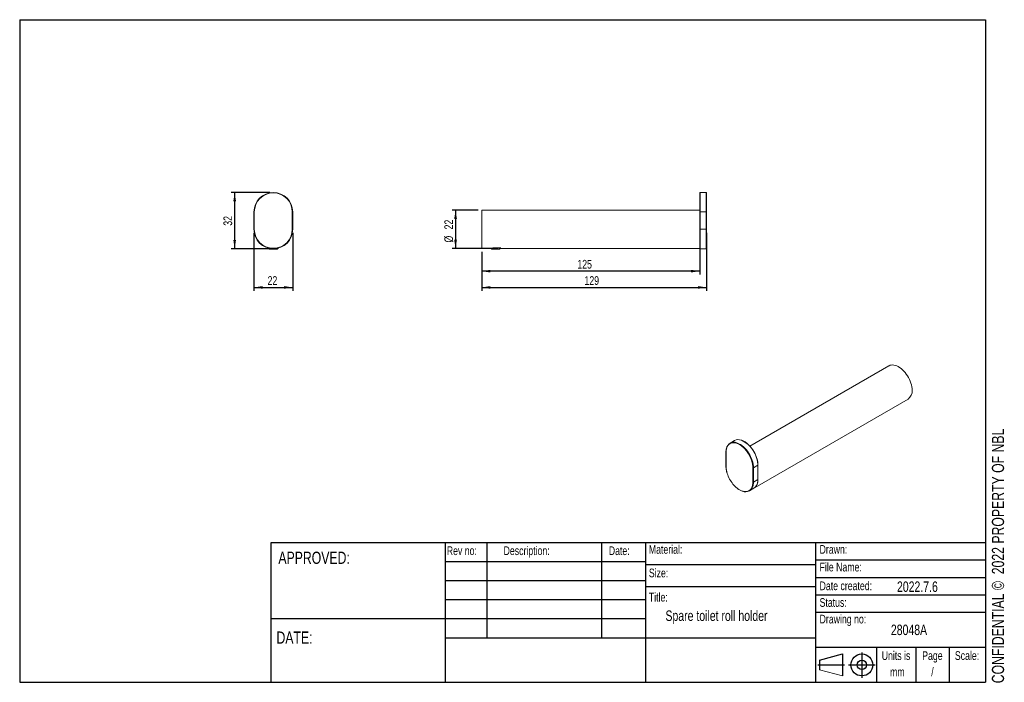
# Model space of a CAD drawing. Header units: millimetres. Extents: x 10 to 293, y 9 to 199.
import ezdxf

# ---------------------------------------------------------------- set-up
doc = ezdxf.new("R2010")
doc.units = ezdxf.units.MM
doc.layers.add('注释', color=7, linetype='Continuous')
doc.styles.add('SLDTEXTSTYLE0', font='TXT', dxfattribs={"width": 0.75})
doc.dimstyles.new('SLDDIMSTYLE0', dxfattribs={"dimtxt": 2.5, "dimasz": 2.5, "dimexe": 0, "dimexo": 0.0625, "dimtad": 1, "dimdec": 0, "dimlfac": 2, "dimrnd": 1e-09, "dimzin": 12, "dimdsep": 46, "dimtxsty": 'SLDTEXTSTYLE0', "dimsah": 1, "dimcen": 0.09, "dimadec": 0, "dimazin": 3, "dimtfac": 1, "dimtdec": 0, "dimtofl": 0, "dimtmove": 0, "dimatfit": 3, "dimfxl": 0, "dimfrac": 2, "dimtolj": 1, "dimtzin": 12, "dimarcsym": 0})
doc.dimstyles.new('SLDDIMSTYLE1', dxfattribs={"dimtxt": 2.5, "dimasz": 2.5, "dimexe": 0, "dimexo": 0.0625, "dimtad": 1, "dimdec": 3, "dimlfac": 2, "dimrnd": 1e-09, "dimzin": 12, "dimdsep": 46, "dimtxsty": 'SLDTEXTSTYLE0', "dimsah": 1, "dimcen": 0.09, "dimadec": 0, "dimazin": 3, "dimtfac": 1, "dimtdec": 3, "dimtofl": 0, "dimtmove": 0, "dimatfit": 3, "dimfxl": 0, "dimfrac": 2, "dimtolj": 1, "dimtzin": 12, "dimarcsym": 0})

# ---------------------------------------------------------------- blocks, each defined once
blk = doc.blocks.new('_D')
at = {"layer": '注释', "color": 7}
for p, q in [((81.87, 149.57), (70.78, 149.57)), ((71.78, 149.57), (71.78, 133.47)), ((81.87, 133.47), (70.78, 133.47))]:
    blk.add_line(p, q, dxfattribs=at)
for points in [[(71.78, 149.57), (71.4, 147.07), (72.17, 147.07)], [(71.78, 133.47), (72.17, 135.97), (71.4, 135.97)]]:
    blk.add_solid(points, dxfattribs=at)
at = {"layer": '注释', "color": 7, "insert": (68.56, 140.05), "char_height": 2.5, "attachment_point": 1, "rotation": 90, "style": 'SLDTEXTSTYLE0'}
blk.add_mtext('32', dxfattribs=at)
blk = doc.blocks.new('_D_1')
at = {"layer": '注释', "color": 7}
for p, q in [((77.32, 138.02), (77.32, 121.36)), ((88.42, 138.02), (88.42, 121.36)), ((77.32, 122.36), (88.42, 122.36))]:
    blk.add_line(p, q, dxfattribs=at)
for points in [[(77.32, 122.36), (79.82, 121.97), (79.82, 122.74)], [(88.42, 122.36), (85.92, 122.74), (85.92, 121.97)]]:
    blk.add_solid(points, dxfattribs=at)
at = {"layer": '注释', "color": 7, "insert": (81.22, 125.58), "char_height": 2.5, "attachment_point": 1, "style": 'SLDTEXTSTYLE0'}
blk.add_mtext('22', dxfattribs=at)
blk = doc.blocks.new('_D_2')
at = {"layer": '注释', "color": 7}
for p, q in [((141.64, 144.52), (134.13, 144.52)), ((135.13, 144.52), (135.13, 133.52)), ((147.26, 133.52), (134.13, 133.52))]:
    blk.add_line(p, q, dxfattribs=at)
for points in [[(135.13, 144.52), (134.75, 142.02), (135.52, 142.02)], [(135.13, 133.52), (135.52, 136.02), (134.75, 136.02)]]:
    blk.add_solid(points, dxfattribs=at)
at = {"layer": '注释', "color": 7, "char_height": 2.5, "attachment_point": 1, "rotation": 90, "style": 'SLDTEXTSTYLE0'}
for s, insert in [('22', (131.91, 138.99)), ('%%c', (131.91, 135.24))]:
    blk.add_mtext(s, dxfattribs=dict(at, insert=insert))
blk = doc.blocks.new('_D_3')
at = {"layer": '注释', "color": 7}
for p, q in [((207.14, 138.02), (207.14, 121.36)), ((142.64, 132.52), (142.64, 121.36)), ((142.64, 122.36), (207.14, 122.36))]:
    blk.add_line(p, q, dxfattribs=at)
for points in [[(142.64, 122.36), (145.14, 121.97), (145.14, 122.74)], [(207.14, 122.36), (204.64, 122.74), (204.64, 121.97)]]:
    blk.add_solid(points, dxfattribs=at)
at = {"layer": '注释', "color": 7, "insert": (172.1, 125.58), "char_height": 2.5, "attachment_point": 1, "style": 'SLDTEXTSTYLE0'}
blk.add_mtext('129', dxfattribs=at)
blk = doc.blocks.new('_D_4')
at = {"layer": '注释', "color": 7}
for p, q in [((205.14, 138.02), (205.14, 126.02)), ((142.64, 132.52), (142.64, 126.02)), ((205.14, 127.02), (142.64, 127.02))]:
    blk.add_line(p, q, dxfattribs=at)
for points in [[(142.64, 127.02), (145.14, 126.64), (145.14, 127.41)], [(205.14, 127.02), (202.64, 127.41), (202.64, 126.64)]]:
    blk.add_solid(points, dxfattribs=at)
at = {"layer": '注释', "color": 7, "insert": (170.06, 130.25), "char_height": 2.5, "attachment_point": 1, "style": 'SLDTEXTSTYLE0'}
blk.add_mtext('125', dxfattribs=at)

msp = doc.modelspace()

# ---------------------------------------------------------------- linework, layer by layer
at = {"color": 7, "linetype": 'Continuous', "lineweight": 15}
for p, q in [((205.14077, 144.01978), (205.14077, 149.46978)), ((207.04078, 149.56978), (205.24078, 149.56978)), ((207.14077, 149.46978), (207.14077, 144.01978)), ((77.41677, 144.01978), (77.31677, 144.01978)), ((77.31677, 139.01978), (77.31677, 144.01978)), ((77.41677, 144.01978), (77.41677, 139.01978)), ((88.31677, 144.01978), (88.41677, 144.01978)), ((88.31677, 139.01978), (88.31677, 144.01978)), ((88.41677, 144.01978), (88.41677, 139.01978)), ((205.14077, 144.51978), (142.64077, 144.51978)), ((142.64077, 144.51978), (142.64077, 133.51978)), ((205.14077, 139.75971), (205.14077, 144.01978)), ((205.24078, 144.01978), (205.14077, 144.01978)), ((205.24078, 144.01978), (205.24078, 139.01978)), ((205.24078, 144.01978), (207.04078, 144.01978)), ((207.04078, 139.01978), (207.04078, 144.01978)), ((207.14077, 144.01978), (207.04078, 144.01978)), ((207.14077, 144.01978), (207.14077, 139.01978)), ((77.31677, 139.01978), (77.41677, 139.01978)), ((88.41677, 139.01978), (88.31677, 139.01978)), ((205.14077, 139.75971), (205.14077, 133.51978)), ((205.14077, 139.01978), (205.24078, 139.01978)), ((205.24078, 139.01978), (207.04078, 139.01978)), ((207.04078, 139.01978), (207.14077, 139.01978)), ((207.14077, 139.01978), (207.14077, 133.56978)), ((81.36677, 133.67633), (81.36677, 133.66627)), ((81.36677, 133.66627), (81.74177, 133.29127)), ((81.36677, 133.66627), (81.40305, 133.66627)), ((81.87205, 133.29127), (81.74177, 133.29127)), ((83.99177, 133.29127), (81.87205, 133.29127)), ((83.99177, 133.29127), (84.36677, 133.66627)), ((84.33048, 133.66627), (84.36677, 133.66627)), ((84.36677, 133.66627), (84.36677, 133.67633)), ((142.64077, 133.51978), (145.02984, 133.51978)), ((145.24011, 133.56694), (145.51577, 133.29127)), ((147.16627, 133.29127), (145.51577, 133.29127)), ((145.82835, 133.66627), (147.34144, 133.66627)), ((147.76577, 133.29127), (147.16627, 133.29127)), ((147.34144, 133.66627), (148.14077, 133.66627)), ((147.76577, 133.29127), (148.04182, 133.56732)), ((148.247, 133.51978), (205.14077, 133.51978)), ((205.24078, 133.46978), (207.04078, 133.46978)), ((259.414, 99.87766), (219.52967, 76.85293)), ((221.02035, 65.01212), (264.91355, 90.35112)), ((215.12411, 78.45009), (213.85132, 77.71532)), ((212.67237, 75.13347), (212.67237, 71.05076)), ((212.70166, 75.09265), (212.70166, 71.00994)), ((220.40912, 66.56052), (220.40912, 70.64322)), ((221.82333, 71.37799), (220.55054, 70.64322)), ((220.55054, 70.64322), (220.55054, 66.56052)), ((221.82333, 67.29528), (221.82333, 71.37799)), ((221.85262, 67.33611), (221.85262, 71.41881)), ((221.82333, 67.29528), (220.55054, 66.56052)), ((221.85869, 67.35652), (221.85262, 67.61075)), ((219.40087, 64.01948), (220.67366, 64.75425))]:
    msp.add_line(p, q, dxfattribs=at)
at = {"color": 1, "linetype": 'Continuous', "lineweight": 15}
for p, q in [((205.24078, 149.56978), (205.24078, 144.01978)), ((207.04078, 144.01978), (207.04078, 149.56978)), ((205.24078, 139.01978), (205.24078, 133.46978)), ((207.04078, 133.46978), (207.04078, 139.01978)), ((220.40912, 70.64322), (220.40717, 70.78581))]:
    msp.add_line(p, q, dxfattribs=at)
at = {"color": 7, "linetype": 'Continuous', "lineweight": 15, "flags": 128}
for points in [[(266.05286, 92.86927), (266.03083, 93.35935), (265.96498, 93.86932), (265.85606, 94.39339), (265.70531, 94.92563), (265.51443, 95.46001), (265.28559, 95.99048), (265.02137, 96.51101), (264.72478, 97.01573), (264.39917, 97.4989), (264.04823, 97.95505), (263.67594, 98.37902), (263.28652, 98.766), (262.88438, 99.1116), (262.47407, 99.41192), (262.06024, 99.66354), (261.64759, 99.86362), (261.24079, 100.00989), (260.84444, 100.10068), (260.46305, 100.13499), (260.10092, 100.1124), (259.76217, 100.03319), (259.45062, 99.89825), (259.414, 99.87766)], [(221.80911, 66.67037), (221.83665, 66.89187), (221.85869, 67.35652)]]:
    msp.add_lwpolyline(points, dxfattribs=at)
at = {"color": 1, "linetype": 'Continuous', "lineweight": 15, "flags": 128}
for points in [[(216.26145, 77.47481), (215.93192, 77.61938), (215.5244, 77.75105), (215.12897, 77.82547), (214.75027, 77.84177), (214.39272, 77.79975), (214.06053, 77.69992), (213.7576, 77.54343), (213.48746, 77.33213), (213.25329, 77.06849), (213.05784, 76.7556), (212.90339, 76.39713), (212.79175, 75.99728), (212.72425, 75.56075), (212.70166, 75.09265)], [(215.82229, 77.80851), (215.99119, 77.74738), (216.41363, 77.55656), (216.83856, 77.31125), (217.261, 77.01433), (217.67599, 76.66928), (218.07868, 76.28013), (218.46434, 75.85146), (218.82844, 75.38829), (219.16672, 74.89605), (219.47522, 74.3805), (219.75032, 73.84771), (219.98878, 73.3039), (220.18782, 72.75547), (220.3451, 72.20882), (220.45879, 71.67039), (220.52753, 71.14648), (220.55054, 70.64322)], [(212.70166, 75.09265), (212.68921, 75.10139), (212.67997, 75.11137), (212.67429, 75.12221), (212.67237, 75.13347), (212.67236, 75.13348)], [(214.68299, 65.97657), (214.75027, 65.89555), (215.12897, 65.4746), (215.5244, 65.09246), (215.93192, 64.75363), (216.34675, 64.46205), (216.76402, 64.22117), (217.17885, 64.03379), (217.58637, 63.90212), (217.9818, 63.8277), (218.36051, 63.8114), (218.71805, 63.85341), (219.05024, 63.95325), (219.35318, 64.10974), (219.62332, 64.32104), (219.85749, 64.58468), (220.05294, 64.89757), (220.20739, 65.25604), (220.31902, 65.65588), (220.38653, 66.09241), (220.40912, 66.56052)]]:
    msp.add_lwpolyline(points, dxfattribs=at)
at = {"color": 7, "linetype": 'Continuous', "lineweight": 15}
for centre, radius, start, end in [((82.86677, 144.01978), 5.55, 0, 180), ((82.86677, 144.01978), 5.45, 0, 180), ((205.24077, 149.46978), 0.1, 90, 180), ((207.04077, 149.46978), 0.1, 0, 90), ((82.86677, 139.01978), 5.55, 180, 0), ((82.86677, 139.01978), 5.45, 180, 0), ((205.24077, 133.56978), 0.1, 180, 270), ((207.04077, 133.56978), 0.1, 270, 0), ((263.33959, 92.58005), 2.72864, 305.2277893, 6.0843894), ((214.96122, 75.80215), 2.18333, 66.7724165, 170.727433), ((216.21321, 76.30884), 2.40231, 68.394035, 116.9591592), ((212.15682, 70.30161), 8.26455, 3.3587791, 60.2210627), ((212.83517, 70.7179), 9.07893, 16.1680675, 44.9915845), ((220.47983, 70.77968), 0.15369, 242.6068584, 297.3912933), ((221.81113, 71.81618), 9.21474, 197.721073, 219.3254805), ((218.29097, 65.93265), 2.18333, 246.7723974, 350.7274438), ((220.47983, 66.69697), 0.15369, 242.6068584, 297.3912933), ((219.42253, 66.72585), 2.33507, 302.3982272, 351.0771368)]:
    msp.add_arc(centre, radius, start, end, dxfattribs=at)
at = {"color": 1, "linetype": 'Continuous', "lineweight": 15}
for centre, radius, start, end in [((213.7218, 71.17496), 8.10407, 1.4355652, 65.3811575), ((212.7224, 71.05575), 0.05028, 185.7021722, 245.6372306), ((219.45012, 71.10405), 6.74912, 180.7988947, 198.0632699), ((221.80286, 71.42359), 0.04999, 294.1703363, 354.5206782), ((216.30651, 66.51895), 4.24423, 347.2304839, 0.5611251), ((217.55054, 67.25581), 4.27297, 347.9486347, 0.5292607), ((221.80258, 67.34109), 0.05029, 294.3708729, 354.3065573)]:
    msp.add_arc(centre, radius, start, end, dxfattribs=at)
at = {"color": 7, "linetype": 'Continuous', "lineweight": 15}
for points, knots in [([(145.02984, 133.52295), (145.02541, 133.52196), (145.00199, 133.51669), (145.10773, 133.54063), (145.29894, 133.58102), (145.47887, 133.61115), (145.55352, 133.62365)], [0, 0, 0, 0, 0.078283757, 0.414563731, 0.757119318, 1, 1, 1, 1]), ([(145.55352, 133.62365), (145.6273, 133.63512), (145.72904, 133.65095), (145.84648, 133.66297), (145.87874, 133.66627)], [0, 0, 0, 0, 0.725244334, 1, 1, 1, 1]), ([(147.50043, 133.65509), (147.56902, 133.64617), (147.7185, 133.62673), (147.91559, 133.59241), (148.08162, 133.56006), (148.19379, 133.53604), (148.26382, 133.52025), (148.25194, 133.52292), (148.247, 133.52404)], [0, 0, 0, 0, 0.15819568, 0.344745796, 0.538011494, 0.704325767, 0.877131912, 1, 1, 1, 1]), ([(219.2281, 77.18928), (219.19683, 77.22121), (219.04306, 77.37823), (218.75363, 77.62492), (218.36405, 77.92328), (217.96806, 78.1775), (217.57194, 78.38169), (217.296, 78.50422), (217.15578, 78.54368), (217.14457, 78.54684)], [0, 0, 0, 0, 0.047731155, 0.234729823, 0.421827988, 0.609033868, 0.796340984, 0.983716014, 1, 1, 1, 1]), ([(212.78237, 76.11264), (212.76614, 76.04691), (212.71777, 75.85097), (212.68125, 75.52233), (212.67509, 75.25281), (212.67237, 75.13347)], [0, 0, 0, 0, 0.219544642, 0.654419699, 1, 1, 1, 1]), ([(212.67237, 71.05076), (212.67349, 70.96991), (212.67673, 70.73556), (212.71219, 70.33226), (212.7932, 69.8396), (212.89149, 69.40567), (212.97696, 69.13658), (213.00868, 69.03674)], [0, 0, 0, 0, 0.127986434, 0.37095051, 0.613893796, 0.85674572, 1, 1, 1, 1]), ([(221.85262, 71.41881), (221.85149, 71.49967), (221.84821, 71.73401), (221.81316, 72.13727), (221.73046, 72.63011), (221.65484, 72.98284), (221.59685, 73.17021), (221.59119, 73.18848)], [0, 0, 0, 0, 0.144947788, 0.420110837, 0.695250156, 0.970286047, 1, 1, 1, 1]), ([(214.71208, 65.91345), (214.81457, 65.79285), (215.03347, 65.53527), (215.38928, 65.17966), (215.77058, 64.84279), (216.16115, 64.54679), (216.55686, 64.29195), (216.95307, 64.08787), (217.22999, 63.96501), (217.37116, 63.92532), (217.38335, 63.92189)], [0, 0, 0, 0, 0.126091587, 0.269301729, 0.412576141, 0.555926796, 0.699359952, 0.842870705, 0.986433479, 1, 1, 1, 1]), ([(221.75368, 66.40496), (221.76588, 66.45495), (221.80993, 66.63538), (221.84352, 66.9474), (221.84983, 67.21681), (221.85262, 67.33611)], [0, 0, 0, 0, 0.175953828, 0.63511784, 1, 1, 1, 1])]:
    msp.add_open_spline(points, degree=3, knots=knots, dxfattribs=at)
at = {"layer": '注释'}
for p, q in [((10.13129, 199.13135), (287.13129, 199.13135)), ((10.13129, 199.13135), (10.13129, 9.13135)), ((287.13129, 199.13135), (287.13129, 9.13135)), ((132.13129, 49.13135), (82.13129, 49.13135)), ((82.13129, 49.13135), (82.13129, 9.13135)), ((287.13129, 49.13135), (132.13129, 49.13135)), ((132.13129, 49.13135), (132.13129, 9.13135)), ((144.05796, 49.13135), (144.05796, 21.88135)), ((176.93605, 49.13135), (176.93605, 21.88135)), ((189.63129, 49.13135), (189.63129, 9.13135)), ((238.38129, 49.13135), (238.38129, 9.13135)), ((189.63129, 43.68135), (132.13129, 43.68135)), ((189.8156, 42.88135), (238.5656, 42.88135)), ((287.13129, 44.13135), (238.38129, 44.13135)), ((189.63129, 38.23135), (132.13129, 38.23135)), ((287.13129, 39.13135), (238.38129, 39.13135)), ((189.63129, 36.63135), (238.38129, 36.63135)), ((287.13129, 34.13135), (238.38129, 34.13135)), ((189.63129, 32.78135), (132.13129, 32.78135)), ((287.13129, 29.13135), (238.38129, 29.13135)), ((132.13129, 27.33135), (82.13129, 27.33135)), ((189.63129, 27.33135), (132.13129, 27.33135)), ((132.13129, 21.88135), (238.38129, 21.88135)), ((287.13129, 19.13135), (238.38129, 19.13135)), ((239.48695, 15.48753), (246.07662, 17.27732)), ((246.07662, 17.27732), (246.07662, 10.94121)), ((251.64372, 17.70786), (251.64372, 10.38799)), ((255.82218, 19.13135), (255.82218, 9.13135)), ((267.1484, 19.13135), (267.1484, 9.13135)), ((276.73437, 19.23786), (276.73437, 9.23786)), ((239.48695, 15.48753), (239.48695, 12.73099)), ((239.056, 14.10926), (246.66212, 14.10926)), ((247.80713, 14.10926), (255.45414, 14.10926)), ((10.13129, 9.13135), (287.13129, 9.13135))]:
    msp.add_line(p, q, dxfattribs=at)
at = {"layer": '注释', "color": 179, "linetype": 'Continuous', "lineweight": 0}
msp.add_line((239.48695, 12.73099), (246.07662, 10.94121), dxfattribs=at)
at = {"layer": '注释'}
for radius in [3.13898, 1.34919]:
    msp.add_circle((251.64372, 14.10926), radius, dxfattribs=at)

# ---------------------------------------------------------------- texts
at = {"color": 7, "linetype": 'Continuous', "insert": (288.93823, 8.85104), "char_height": 3.5, "attachment_point": 1, "rotation": 90, "style": 'SLDTEXTSTYLE0'}
msp.add_mtext('CONFIDENTIAL ©  2022 PROPERTY OF NBL', dxfattribs=at)
at = {"layer": '注释', "style": 'SLDTEXTSTYLE0'}
for s, insert, char_height, attachment_point in [('Rev no:', (132.61356, 48.11164), 2.5, 1), ('Description:', (148.8958, 48.11164), 2.5, 1), ('Date:', (179.07382, 48.11164), 2.5, 1), ('Material:', (190.55457, 48.49885), 2.5, 1), ('Drawn:', (239.52204, 48.49885), 2.5, 1), ('APPROVED:', (84.3235, 46.58549), 3.5, 1), ('File Name:', (239.52204, 43.41649), 2.5, 1), ('Size:', (190.55457, 41.73285), 2.5, 1), ('Date created:', (239.52204, 38.04467), 2.5, 1), ('Title:', (190.55457, 34.78452), 2.5, 1), ('Status:', (239.52204, 33.27184), 2.5, 1), ('Drawing no:', (239.52204, 28.50646), 2.5, 1), ('DATE:', (83.77529, 23.69782), 3.5, 1), ('Units is', (261.44938, 18.03631), 2.5, 2), ('Page', (271.87945, 18.03631), 2.5, 2), ('Scale:', (281.80696, 18.03631), 2.5, 2), ('mm', (261.83466, 13.36345), 2.5, 2), ('/', (271.88813, 13.36345), 2.5, 2)]:
    msp.add_mtext(s, dxfattribs=dict(at, insert=insert, char_height=char_height, attachment_point=attachment_point))
at = {"layer": '注释', "color": 7, "char_height": 3, "attachment_point": 1, "style": 'SLDTEXTSTYLE0'}
for s, insert in [('2022.7.6', (261.72018, 38.04906)), ('Spare toilet roll holder', (195.3279, 29.72824)), ('28048A', (259.97704, 25.66899))]:
    msp.add_mtext(s, dxfattribs=dict(at, insert=insert))

# ---------------------------------------------------------------- dimensions: what is measured, and where the dimension line sits
at = {"layer": '注释', "color": 7}
dim = msp.add_linear_dim(base=(71.78278, 133.46978), p1=(82.86677, 149.56978), p2=(82.86677, 133.46978), angle=90, dimstyle='SLDDIMSTYLE0', dxfattribs=at)
dim.commit()
dim.dimension.update_dxf_attribs({"geometry": '_D', "text_midpoint": (71.78278, 141.83436), "dimtype": 160})
dim = msp.add_linear_dim(base=(135.13192, 133.51978), p1=(142.64077, 144.51978), p2=(148.26251, 133.51978), angle=90, text='%%c<>', dimstyle='SLDDIMSTYLE1', dxfattribs=at)
dim.commit()
dim.dimension.update_dxf_attribs({"geometry": '_D_2', "text_midpoint": (135.13192, 138.8966), "dimtype": 160})
for base, p1, p2, dimstyle, picture, middle in [((88.41677, 122.35522), (77.31677, 139.01978), (88.41677, 139.01978), 'SLDDIMSTYLE0', '_D_1', (83.00083, 122.35522)), ((207.14077, 122.35522), (142.64077, 133.51978), (207.14077, 139.01978), 'SLDDIMSTYLE1', '_D_3', (174.78061, 122.35522)), ((142.64077, 127.02304), (205.14077, 139.01978), (142.64077, 133.51978), 'SLDDIMSTYLE1', '_D_4', (172.73723, 127.02304))]:
    dim = msp.add_linear_dim(base=base, p1=p1, p2=p2, dimstyle=dimstyle, dxfattribs=at)
    dim.commit()
    dim.dimension.update_dxf_attribs({"geometry": picture, "text_midpoint": middle, "dimtype": 160})

doc.saveas('drawing.dxf')
